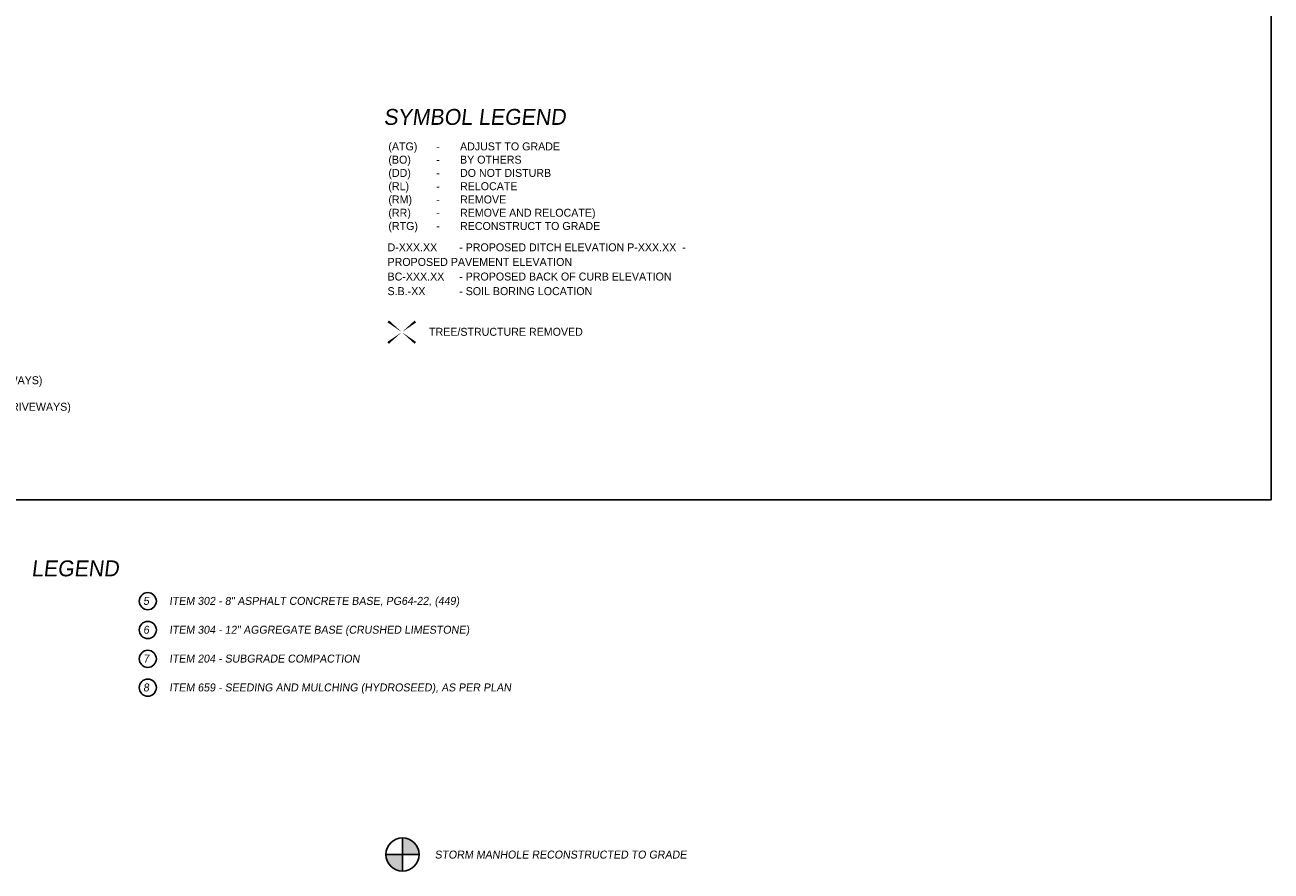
# Model space of a CAD drawing. Header units: feet. Extents: x 8 to 492, y -133 to 111.
# Tile 13 of 14: x 413 to 492, y 5 to 58. Entities that reach past the tile are written whole.
import ezdxf

# ---------------------------------------------------------------- set-up
doc = ezdxf.new("R2010")
doc.units = ezdxf.units.FT
doc.header["$MEASUREMENT"] = 0
for name, color, linetype in [('D-TITLE', 3, 'Continuous'), ('SC_Scratch1', 1, 'Continuous'), ('TEXT-DK', 9, 'Continuous'), ('VG_P_Cells', 22, 'Continuous')]:
    doc.layers.add(name, color=color, linetype=linetype)
doc.layers.add('DR_P_Storm_Sewer', color=1, linetype='Continuous', true_color=0xff0000)
doc.styles.add('Slanted', font='font31.shx', dxfattribs={"height": 0.1})

msp = doc.modelspace()

# ---------------------------------------------------------------- hatches: boundary and pattern name
at = {"layer": 'DR_P_Storm_Sewer'}
h = msp.add_hatch(color=256, dxfattribs=at)
h.dxf.hatch_style = 1
edge = h.paths.add_edge_path()
edge.add_line((437.066, 4.864), (437.066, 5.906))
edge.add_line((437.066, 5.906), (436.025, 5.906))
edge.add_arc((437.066, 5.906), 1.042, 180, 270)
edge = h.paths.add_edge_path()
edge.add_line((437.066, 6.947), (437.066, 5.906))
edge.add_line((437.066, 5.906), (438.108, 5.906))
edge.add_arc((437.066, 5.906), 1.042, 0, 90)

# ---------------------------------------------------------------- linework, layer by layer
at = {"layer": 'DR_P_Storm_Sewer', "color": 1}
for points in [[(437.066, 6.947), (437.066, 4.864)], [(436.025, 5.906), (438.108, 5.906)]]:
    msp.add_lwpolyline(points, dxfattribs=at)
at = {"layer": 'DR_P_Storm_Sewer'}
msp.add_circle((437.066, 5.906), 1.042, dxfattribs=at)
at = {"layer": 'SC_Scratch1'}
msp.add_lwpolyline([(370.658, 111.18), (491.618, 111.18), (491.618, 28.18), (370.658, 28.18)], close=True, dxfattribs=at)
at = {"layer": 'TEXT-DK'}
for centre in [(421.07, 21.823), (421.07, 20.011), (421.07, 18.199), (421.07, 16.387)]:
    msp.add_circle(centre, 0.538, dxfattribs=at)
at = {"layer": 'VG_P_Cells', "flags": 128}
for points in [[(437.878, 39.389, 0.15, 0, 0), (437.026, 38.719, 0, 0.15, 0), (436.163, 38.047, 0, 0.15, 0)], [(437.876, 38.047, 0.15, 0, 0), (437.026, 38.719, 0, 0.15, 0), (436.17, 39.4, 0, 0, 0)]]:
    msp.add_lwpolyline(points, format="xyseb", dxfattribs=at)

# ---------------------------------------------------------------- texts
at = {"layer": 'D-TITLE', "style": 'Slanted', "oblique": 7}
for s, p in [('SYMBOL LEGEND', (435.88, 51.742)), ('LEGEND', (413.756, 23.381))]:
    msp.add_text(s, height=1, rotation=360, dxfattribs=at).set_placement(p)
at = {"layer": 'TEXT-DK', "style": 'Slanted', "oblique": 7}
for s, p in [('5', (420.784, 21.588)), ('ITEM 302 - 8" ASPHALT CONCRETE BASE, PG64-22, (449)', (422.42, 21.588)), ('6', (420.784, 19.776)), ('ITEM 304 - 12" AGGREGATE BASE (CRUSHED LIMESTONE)', (422.42, 19.776)), ('7', (420.784, 17.963)), ('ITEM 204 - SUBGRADE COMPACTION', (422.42, 17.963)), ('8', (420.784, 16.151)), ('ITEM 659 - SEEDING AND MULCHING (HYDROSEED), AS PER PLAN', (422.42, 16.151)), ('STORM MANHOLE RECONSTRUCTED TO GRADE', (439.096, 5.651))]:
    msp.add_text(s, height=0.5, dxfattribs=at).set_placement(p)
at = {"layer": 'TEXT-DK', "char_height": 0.5, "attachment_point": 1, "style": 'Slanted'}
for s, insert, width in [('\\pxt6,9;(ATG)^I-^IADJUST TO GRADE\\P(BO)^I-^IBY OTHERS\\P(DD)^I-^IDO NOT DISTURB\\P(RL)^I-^IRELOCATE\\P(RM)^I-^IREMOVE\\P(RR)^I-^IREMOVE AND RELOCATE)\\P(RTG)^I-^IRECONSTRUCT TO GRADE\\P^I', (436.182, 50.64), 31.87117), ('\\pxt8,10;{\\H1.3x;ASPHALT DRIVEWAYS\\P}ITEM 441^I-^I1.5" ASPHALT CONCRETE SURFACE COURSE, TYPE 1, (449), (DRIVEWAYS)\\PITEM 407^I-^INON-TRACKING TACK COAT, APPLIED AT 0.06 GAL./S.Y.\\PITEM 441^I-^I2.5" ASPHALT CONCRETE INTERMEDIATE COURSE, TYPE 2, (449), (DRIVEWAYS)\\PITEM 304^I-^I6" AGGREGATE BASE (CRUSHED LIMESTONE), AS PER PLAN', (385.254, 37.034), 34.27755)]:
    msp.add_mtext(s, dxfattribs=dict(at, insert=insert, width=width))
at = {"layer": 'TEXT-DK', "insert": (436.128, 44.3), "char_height": 0.5, "width": 19.43694, "attachment_point": 1, "line_spacing_factor": 1.101139, "style": 'Slanted'}
msp.add_mtext('\\pxt9;D-XXX.XX ^I- PROPOSED DITCH ELEVATION P-XXX.XX ^I- PROPOSED PAVEMENT ELEVATION\\PBC-XXX.XX^I- PROPOSED BACK OF CURB ELEVATION\\PS.B.-XX^I- SOIL BORING LOCATION', dxfattribs=at)
at = {"layer": 'TEXT-DK', "insert": (438.734, 38.992), "char_height": 0.5, "attachment_point": 1, "line_spacing_factor": 1.101139, "style": 'Slanted'}
msp.add_mtext_dynamic_manual_height_columns('TREE/STRUCTURE REMOVED', width=13.5491, gutter_width=42, heights=[0], dxfattribs=at)

doc.saveas('drawing.dxf')
